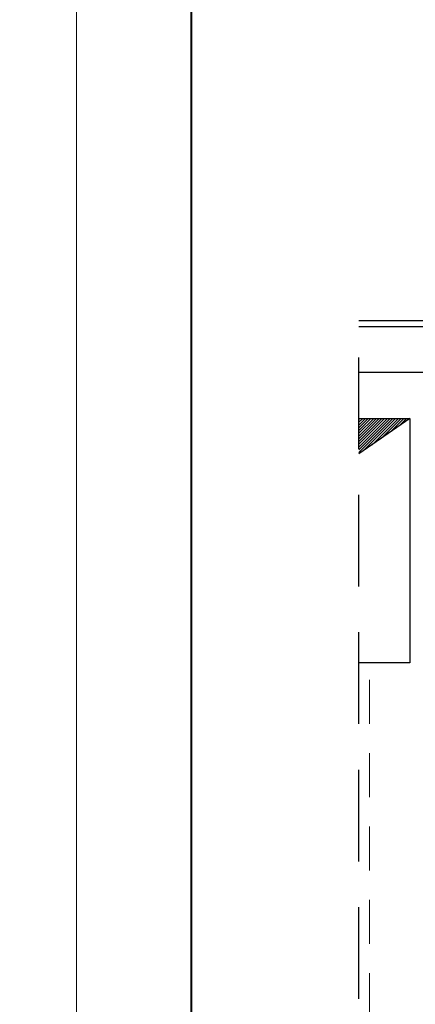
# Model space of a CAD drawing. Header units: centimetres. Extents: x -15121 to 30567, y -60641 to 0.
# Tile 115 of 256: x 5904 to 6034, y -25490 to -25167. Entities that reach past the tile are written whole.
import ezdxf

# ---------------------------------------------------------------- set-up
doc = ezdxf.new("R2010")
doc.units = ezdxf.units.CM
doc.header["$LTSCALE"] = 60
doc.linetypes.add('( Dashed )', pattern=[0.75, 0.5, -0.25])
doc.linetypes.add('KRESKOWA', pattern=[0.4, 0.24, -0.16])
doc.layers.add('A Obramowanie', color=7, linetype='Continuous', lineweight=15, plot=False)
doc.layers.add('A Ramka', color=5, linetype='Continuous', lineweight=40)
doc.layers.add('opisy', color=1, linetype='Continuous', lineweight=15)
for name, color, linetype in [('A-----SZ', 8, 'Continuous'), ('AIKA TYNK', 5, 'Continuous'), ('AIKA widokowe', 7, 'Continuous'), ('AIKA ŚCIANA', 8, 'Continuous')]:
    doc.layers.add(name, color=color, linetype=linetype)

msp = doc.modelspace()

# ---------------------------------------------------------------- linework, layer by layer
at = {"layer": 'A Obramowanie', "transparency": 33554610}
for points in [[(5922.788, -25975.0194), (3689.6487, -25975.0194), (3689.6487, -24408.9094), (5922.788, -24408.9094)], [(8155.9272, -25975.0194), (5922.788, -25975.0194), (5922.788, -24408.9094), (8155.9272, -24408.9094)]]:
    msp.add_lwpolyline(points, close=True, dxfattribs=at)
at = {"layer": 'A Ramka', "transparency": 33554610}
msp.add_lwpolyline([(8118.3323, -24449.4644), (5960.3829, -24449.4644), (5960.3829, -25934.4644), (8118.3323, -25934.4644)], close=True, dxfattribs=at)
at = {"layer": 'A-----SZ'}
msp.add_line((6470.9623, -25267.7983), (6015.2457, -25267.7983), dxfattribs=at)
at = {"layer": 'AIKA TYNK'}
msp.add_line((6470.9623, -25265.7983), (6015.2457, -25265.7983), dxfattribs=at)
at = {"layer": 'AIKA widokowe', "linetype": '( Dashed )'}
msp.add_line((6015.2474, -25712.7983), (6015.2457, -25265.7983), dxfattribs=at)
at = {"layer": 'AIKA ŚCIANA'}
for p, q in [((6371.9623, -25282.7983), (6015.2457, -25282.7983)), ((6015.2457, -25297.7983), (6031.9623, -25297.7983)), ((6031.9623, -25297.7983), (6015.2457, -25309.4323)), ((6015.2457, -25297.7983), (6031.9623, -25297.7983)), ((6031.9623, -25297.7983), (6031.9623, -25377.7983)), ((6031.9623, -25377.7983), (6015.2457, -25377.7983))]:
    msp.add_line(p, q, dxfattribs=at)
at = {"layer": 'opisy', "color": 252, "linetype": 'Continuous', "true_color": 0x939598}
for p, q in [((6015.2457, -25298.1719), (6015.6193, -25297.7983)), ((6015.2457, -25299.0699), (6016.5173, -25297.7983)), ((6015.2457, -25299.9679), (6017.4154, -25297.7983)), ((6015.2457, -25300.8659), (6018.3134, -25297.7983)), ((6015.2457, -25301.764), (6019.2114, -25297.7983)), ((6015.2457, -25302.662), (6020.1094, -25297.7983)), ((6015.2457, -25303.56), (6021.0075, -25297.7983)), ((6015.2457, -25304.458), (6021.9055, -25297.7983)), ((6015.2457, -25305.3561), (6022.8035, -25297.7983)), ((6015.2457, -25306.2541), (6023.7015, -25297.7983)), ((6015.2457, -25307.1521), (6024.5996, -25297.7983)), ((6015.2457, -25308.0501), (6025.4976, -25297.7983)), ((6015.2457, -25308.9482), (6026.3956, -25297.7983)), ((6016.6071, -25308.4848), (6027.2936, -25297.7983)), ((6019.5607, -25306.4292), (6028.1917, -25297.7983)), ((6022.5143, -25304.3736), (6029.0897, -25297.7983)), ((6025.468, -25302.318), (6029.9877, -25297.7983)), ((6028.4216, -25300.2625), (6030.8857, -25297.7983)), ((6031.3752, -25298.2069), (6031.7838, -25297.7983))]:
    msp.add_line(p, q, dxfattribs=at)
at = {"layer": 'opisy', "linetype": 'KRESKOWA'}
msp.add_line((6018.7611, -25517.7983), (6018.7611, -25377.7983), dxfattribs=at)

doc.saveas('drawing.dxf')
